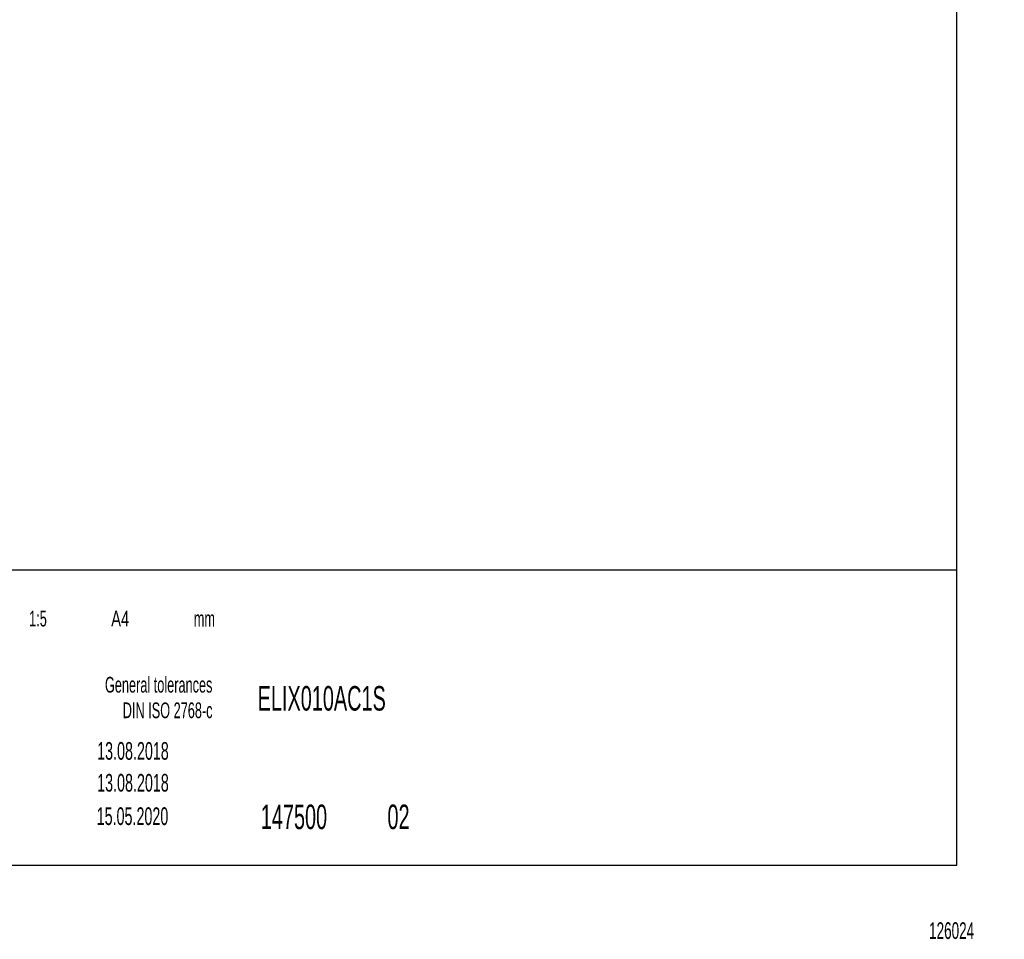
# Model space of a CAD drawing. Extents: x 5 to 297, y -3 to 205.
# Tile 28 of 35: x 197 to 297, y -3 to 91. Entities that reach past the tile are written whole.
import ezdxf

# ---------------------------------------------------------------- set-up
doc = ezdxf.new("R2010")
doc.units = 0
doc.layers.get('0').update_dxf_attribs({"linetype": 'CONTINUOUS'})
doc.styles.add('SLDTEXTSTYLE0', font='TXT', dxfattribs={"width": 0.605})
doc.styles.add('SLDTEXTSTYLE1', font='TXT', dxfattribs={"width": 0.7})

# ---------------------------------------------------------------- blocks, each defined once
blk = doc.blocks.new('SW_NOTE_0_3')
at = {"color": 0, "linetype": 'CONTINUOUS', "char_height": 1.6, "attachment_point": 3, "style": 'SLDTEXTSTYLE0'}
for s, insert in [('General tolerances', (18.25, 2.06)), ('DIN ISO 2768-c', (18.26, -0.54))]:
    blk.add_mtext(s, dxfattribs=dict(at, insert=insert))

msp = doc.modelspace()

# ---------------------------------------------------------------- linework, layer by layer
at = {"color": 7, "linetype": 'CONTINUOUS'}
for p, q in [((292, 5), (292, 195)), ((292, 35), (148.5, 35)), ((5, 5), (292, 5))]:
    msp.add_line(p, q, dxfattribs=at)

# ---------------------------------------------------------------- block references
msp.add_blockref('SW_NOTE_0_3', (198.01, 22.09), dxfattribs=at)

# ---------------------------------------------------------------- texts
for s, insert, char_height, attachment_point, style in [('1:5', (197.61, 30.88), 1.6, 1, 'SLDTEXTSTYLE0'), ('A4', (205.96, 30.88), 1.6, 1, 'SLDTEXTSTYLE1'), ('mm', (216.52, 30.87), 1.6, 3, 'SLDTEXTSTYLE0'), ('ELIX010AC1S', (220.86, 23.22), 2.5, 1, 'SLDTEXTSTYLE0'), ('13.08.2018', (204.53, 17.52), 1.8, 1, 'SLDTEXTSTYLE0'), ('13.08.2018', (204.53, 14.28), 1.8, 1, 'SLDTEXTSTYLE0'), ('147500', (221.18, 11.16), 2.5, 1, 'SLDTEXTSTYLE0'), ('02', (234.07, 11.16), 2.5, 1, 'SLDTEXTSTYLE0'), ('15.05.2020', (204.48, 10.88), 1.8, 1, 'SLDTEXTSTYLE0'), ('126024', (289.18, -0.81), 1.7, 1, 'SLDTEXTSTYLE0')]:
    msp.add_mtext(s, dxfattribs=dict(at, insert=insert, char_height=char_height, attachment_point=attachment_point, style=style))

doc.saveas('drawing.dxf')
